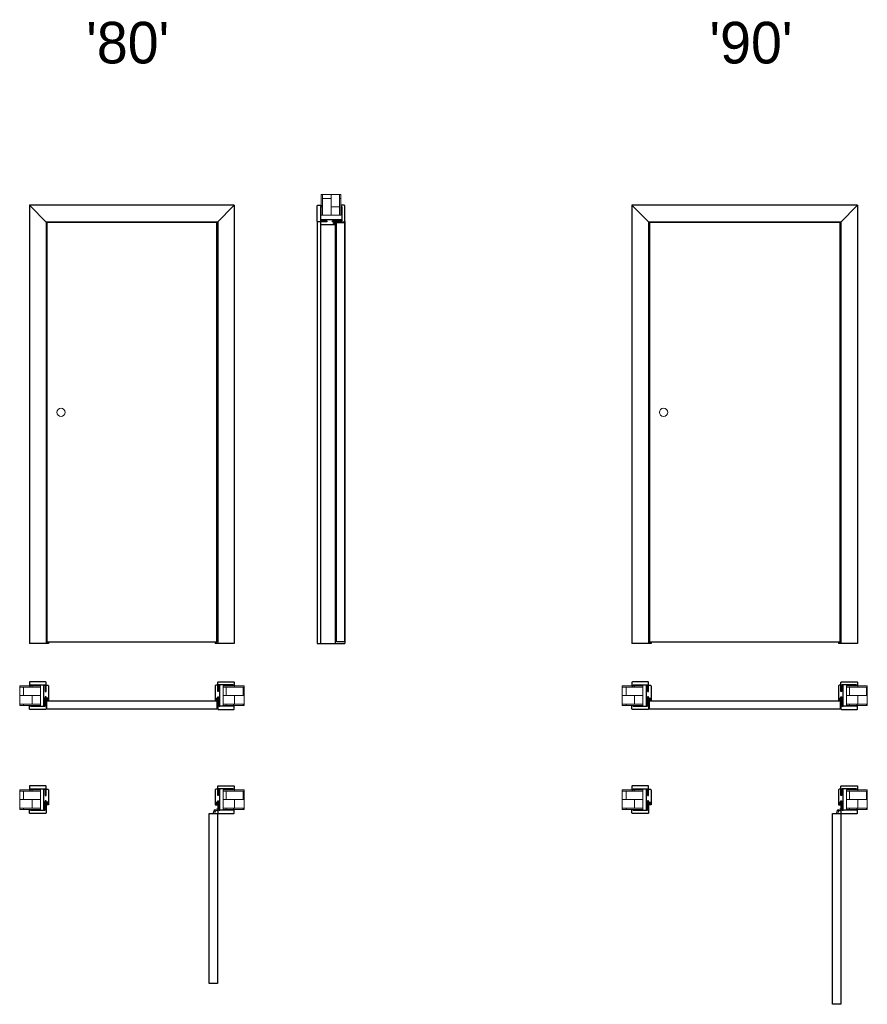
# Model space of a CAD drawing. Header units: millimetres. Extents: x -7516 to 7025, y -7461 to 3001.
# Tile 5 of 6: x -540 to 3540, y -1735 to 3001. Entities that reach past the tile are written whole.
import ezdxf

# ---------------------------------------------------------------- set-up
doc = ezdxf.new("R2010")
doc.units = ezdxf.units.MM
doc.header["$LTSCALE"] = 0.5
for name, color, linetype, lineweight in [('cienka', 7, 'Continuous', 13), ('główna', 7, 'Continuous', 25), ('wymiary', 7, 'Continuous', 13)]:
    doc.layers.add(name, color=color, linetype=linetype, lineweight=lineweight)
doc.styles.get("Standard").update_dxf_attribs({"font": 'arial.ttf'})
pattern_1 = [(0, (-440, -250.7), (0, 40.64), []), (90, (-440, -250.7), (-40.64, 40.64), [40.64, -40.64])]
pattern_2 = [(0, (-440, -750.7), (0, 40.64), []), (90, (-440, -750.7), (-40.64, 40.64), [40.64, -40.64])]

msp = doc.modelspace()

# ---------------------------------------------------------------- hatches: boundary and pattern name
at = {"layer": 'cienka'}
h = msp.add_hatch(dxfattribs=at)
h.set_pattern_fill('AR-B816', color=256, scale=0.2, angle=90)
h.set_pattern_definition([(90, (958.7, 2060), (-40.64, 2e-15), []), (180, (958.7, 2060), (-40.64, -40.64), [40.64, -40.64])])
h.paths.add_polyline_path([(1006.2, 2160), (1006.2, 2060), (911.2, 2060), (911.2, 2160)])
h = msp.add_hatch(color=256, dxfattribs=at)
h.dxf.hatch_style = 1
h.paths.add_polyline_path([(978.4, 2021.6), (978.4, 2020.6, 0.325014), (978.6, 2020.3), (979, 2020.1), (979, 2016), (983, 2016), (983, 2017.9, -0.165166), (983.7, 2019.2, 0.233182), (984.2, 2020), (984.2, 2027.5, 0.867797), (983.5, 2027.6), (981.7, 2022.4, -0.774953), (981.1, 2022.4), (979.9, 2026.8, -0.423904), (980.7, 2027.6, 0.979906), (980.7, 2028), (980.4, 2028, 0.157892), (980, 2027.9, -0.126306), (979, 2027.5), (979, 2024), (973.2, 2024, 0.414377), (972.5, 2023.3, 0.073964), (972.5, 2023, 0.160171), (975.4, 2020.2), (975.9, 2020.7, -0.189326), (973.5, 2022.9, -1.179661), (973.8, 2023), (973.8, 2022.9), (974.4, 2022.7, -0.09385), (977.3, 2020.2), (977.7, 2020.5, -0.092298), (976.5, 2022, -0.624355), (976.8, 2022.3), (978, 2022.1, -0.359392)])
h.paths.add_polyline_path([(979.9, 2023.6), (979.4, 2026.3), (980.6, 2022.2, 0.775078), (982.3, 2022.2), (983.1, 2024.4, 0.065722), (983.6, 2026.5, -1.252378), (983.9, 2026.4, 0.127045), (983.5, 2025), (983.5, 2020, -0.177048), (983.4, 2019.6, 0.075328), (982.5, 2018.6, -0.688866), (982.1, 2018.5, 0.132303), (981.8, 2019), (979.9, 2020.9)], flags=16)
h.paths.add_polyline_path([(979.9, 2020.1), (982.2, 2017.8), (982.2, 2016.8), (979.9, 2016.8)], flags=16)
h = msp.add_hatch(dxfattribs=at)
h.set_pattern_fill('AR-B816', color=256, scale=0.2)
h.set_pattern_definition(pattern_1)
h.paths.add_polyline_path([(-540, -298.2), (-440, -298.2), (-440, -203.2), (-540, -203.2)])
h = msp.add_hatch(dxfattribs=at)
h.set_pattern_fill('AR-B816', color=256, scale=0.2)
h.set_pattern_definition(pattern_1)
h.paths.add_polyline_path([(540, -298.2), (440, -298.2), (440, -203.2), (540, -203.2)])
h = msp.add_hatch(dxfattribs=at)
h.set_pattern_fill('AR-B816', color=256, scale=0.2)
h.set_pattern_definition([(0, (2460, -250.7), (0, 40.64), []), (90, (2460, -250.7), (-40.64, 40.64), [40.64, -40.64])])
h.paths.add_polyline_path([(2360, -298.2), (2460, -298.2), (2460, -203.2), (2360, -203.2)])
h = msp.add_hatch(dxfattribs=at)
h.set_pattern_fill('AR-B816', color=256, scale=0.2)
h.set_pattern_definition([(0, (2560, -250.7), (0, 40.64), []), (90, (2560, -250.7), (-40.64, 40.64), [40.64, -40.64])])
h.paths.add_polyline_path([(3540, -298.2), (3440, -298.2), (3440, -203.2), (3540, -203.2)])
h = msp.add_hatch(color=256, dxfattribs=at)
h.dxf.hatch_style = 1
h.paths.add_polyline_path([(-407.3, -268.8), (-407.1, -270, 1.393865), (-405.8, -270.5, -0.60272), (-405.3, -270.6), (-405.1, -271), (-401, -271), (-401, -275), (-402.9, -275, 0.165166), (-404.2, -275.7, -0.233182), (-405, -276.2), (-412.5, -276.2, -0.83504), (-412.6, -275.5), (-407.3, -273.7, 0.745218), (-407.4, -273.1), (-411.8, -271.9, 0.419418), (-412.6, -272.7, -1.009485), (-413, -272.7), (-413, -272.2, 0.150738), (-412.5, -271), (-409, -271), (-409, -265.3, -0.630775), (-407.8, -264.6, -0.151937), (-405.2, -267.4), (-405.7, -267.9, 0.188799), (-407.9, -265.5), (-407.7, -266.4, 0.09385), (-405.2, -269.3), (-405.5, -269.7, 0.092299), (-407, -268.5, 0.624925)])
h.paths.add_polyline_path([(-405.9, -271.9), (-404, -273.8, 0.112212), (-403.6, -274.1, -0.864372), (-403.6, -274.5, 0.067165), (-404.5, -275.3, -0.238784), (-405, -275.5), (-410, -275.5, 0.127045), (-411.4, -275.9, -1.252378), (-411.5, -275.6, 0.07005), (-409.3, -275.1), (-407.1, -274.3, 0.808837), (-407.4, -272.6), (-407.6, -272.5), (-411.2, -271.4), (-408.6, -271.9)], flags=16)
h.paths.add_polyline_path([(-405.1, -271.9), (-401.8, -271.9), (-401.8, -274.2), (-402.8, -274.2)], flags=16)
h = msp.add_hatch(color=256, dxfattribs=at)
h.dxf.hatch_style = 1
h.paths.add_polyline_path([(406.6, -270.4), (405.5, -270.4, 0.325014), (405.3, -270.6), (405.1, -271), (401, -271), (401, -275), (402.9, -275, -0.165166), (404.2, -275.7, 0.233182), (405, -276.2), (412.5, -276.2, 0.867797), (412.6, -275.5), (407.4, -273.7, -0.733325), (407.3, -273.2), (411.8, -271.9, -0.423904), (412.6, -272.7, 0.979906), (413, -272.7), (413, -272.4, 0.157892), (412.9, -272, -0.126306), (412.5, -271), (409, -271), (409, -265.2, 0.414377), (408.2, -264.5, 0.073964), (408, -264.5, 0.160171), (405.2, -267.4), (405.7, -267.9, -0.189326), (407.9, -265.5, -1.179661), (408, -265.8), (407.9, -265.8), (407.7, -266.4, -0.09385), (405.2, -269.3), (405.5, -269.7, -0.092298), (407, -268.5, -0.624355), (407.3, -268.8), (407.1, -270, -0.359392)])
h.paths.add_polyline_path([(408.6, -271.9), (411.2, -271.4), (407.2, -272.6, 0.775078), (407.2, -274.3), (409.4, -275.1, 0.065722), (411.5, -275.6, -1.252378), (411.4, -275.9, 0.127045), (410, -275.5), (405, -275.5, -0.177048), (404.6, -275.4, 0.075328), (403.6, -274.5, -0.688866), (403.5, -274.1, 0.132303), (404, -273.8), (405.9, -271.9)], flags=16)
h.paths.add_polyline_path([(405.1, -271.9), (402.8, -274.2), (401.8, -274.2), (401.8, -271.9)], flags=16)
h = msp.add_hatch(color=256, dxfattribs=at)
h.dxf.hatch_style = 1
h.paths.add_polyline_path([(2492.7, -268.8), (2492.9, -270, 1.393865), (2494.2, -270.5, -0.60272), (2494.7, -270.6), (2494.9, -271), (2499, -271), (2499, -275), (2497.1, -275, 0.165166), (2495.8, -275.7, -0.233182), (2495, -276.2), (2487.5, -276.2, -0.83504), (2487.4, -275.5), (2492.7, -273.7, 0.745218), (2492.6, -273.1), (2488.2, -271.9, 0.419418), (2487.4, -272.7, -1.009485), (2487, -272.7), (2487, -272.2, 0.150738), (2487.5, -271), (2491, -271), (2491, -265.3, -0.630775), (2492.2, -264.6, -0.151937), (2494.8, -267.4), (2494.3, -267.9, 0.188799), (2492.1, -265.5), (2492.3, -266.4, 0.09385), (2494.8, -269.3), (2494.5, -269.7, 0.092299), (2493, -268.5, 0.624925)])
h.paths.add_polyline_path([(2494.1, -271.9), (2496, -273.8, 0.112212), (2496.4, -274.1, -0.864372), (2496.4, -274.5, 0.067165), (2495.5, -275.3, -0.238784), (2495, -275.5), (2490, -275.5, 0.127045), (2488.6, -275.9, -1.252378), (2488.5, -275.6, 0.07005), (2490.7, -275.1), (2492.9, -274.3, 0.808837), (2492.6, -272.6), (2492.4, -272.5), (2488.8, -271.4), (2491.4, -271.9)], flags=16)
h.paths.add_polyline_path([(2494.9, -271.9), (2498.2, -271.9), (2498.2, -274.2), (2497.2, -274.2)], flags=16)
h = msp.add_hatch(color=256, dxfattribs=at)
h.dxf.hatch_style = 1
h.paths.add_polyline_path([(3406.6, -270.4), (3405.5, -270.4, 0.325014), (3405.3, -270.6), (3405.1, -271), (3401, -271), (3401, -275), (3402.9, -275, -0.165166), (3404.2, -275.7, 0.233182), (3405, -276.2), (3412.5, -276.2, 0.867797), (3412.6, -275.5), (3407.4, -273.7, -0.733325), (3407.3, -273.2), (3411.8, -271.9, -0.423904), (3412.6, -272.7, 0.979906), (3413, -272.7), (3413, -272.4, 0.157892), (3412.9, -272, -0.126306), (3412.5, -271), (3409, -271), (3409, -265.2, 0.414377), (3408.2, -264.5, 0.073964), (3408, -264.5, 0.160171), (3405.2, -267.4), (3405.7, -267.9, -0.189326), (3407.9, -265.5, -1.179661), (3408, -265.8), (3407.9, -265.8), (3407.7, -266.4, -0.09385), (3405.2, -269.3), (3405.5, -269.7, -0.092298), (3407, -268.5, -0.624355), (3407.3, -268.8), (3407.1, -270, -0.359392)])
h.paths.add_polyline_path([(3408.6, -271.9), (3411.2, -271.4), (3407.2, -272.6, 0.775078), (3407.2, -274.3), (3409.4, -275.1, 0.065722), (3411.5, -275.6, -1.252378), (3411.4, -275.9, 0.127045), (3410, -275.5), (3405, -275.5, -0.177048), (3404.6, -275.4, 0.075328), (3403.6, -274.5, -0.688866), (3403.5, -274.1, 0.132303), (3404, -273.8), (3405.9, -271.9)], flags=16)
h.paths.add_polyline_path([(3405.1, -271.9), (3402.8, -274.2), (3401.8, -274.2), (3401.8, -271.9)], flags=16)
h = msp.add_hatch(dxfattribs=at)
h.set_pattern_fill('AR-B816', color=256, scale=0.2)
h.set_pattern_definition(pattern_2)
h.paths.add_polyline_path([(-540, -798.2), (-440, -798.2), (-440, -703.2), (-540, -703.2)])
h = msp.add_hatch(dxfattribs=at)
h.set_pattern_fill('AR-B816', color=256, scale=0.2)
h.set_pattern_definition(pattern_2)
h.paths.add_polyline_path([(540, -798.2), (440, -798.2), (440, -703.2), (540, -703.2)])
h = msp.add_hatch(dxfattribs=at)
h.set_pattern_fill('AR-B816', color=256, scale=0.2)
h.set_pattern_definition([(0, (2460, -750.7), (0, 40.64), []), (90, (2460, -750.7), (-40.64, 40.64), [40.64, -40.64])])
h.paths.add_polyline_path([(2360, -798.2), (2460, -798.2), (2460, -703.2), (2360, -703.2)])
h = msp.add_hatch(dxfattribs=at)
h.set_pattern_fill('AR-B816', color=256, scale=0.2)
h.set_pattern_definition([(0, (2560, -750.7), (0, 40.64), []), (90, (2560, -750.7), (-40.64, 40.64), [40.64, -40.64])])
h.paths.add_polyline_path([(3540, -798.2), (3440, -798.2), (3440, -703.2), (3540, -703.2)])
h = msp.add_hatch(color=256, dxfattribs=at)
h.dxf.hatch_style = 1
h.paths.add_polyline_path([(-407.3, -768.8), (-407.1, -770, 1.393865), (-405.8, -770.5, -0.60272), (-405.3, -770.6), (-405.1, -771), (-401, -771), (-401, -775), (-402.9, -775, 0.165166), (-404.2, -775.7, -0.233182), (-405, -776.2), (-412.5, -776.2, -0.83504), (-412.6, -775.5), (-407.3, -773.7, 0.745218), (-407.4, -773.1), (-411.8, -771.9, 0.419418), (-412.6, -772.7, -1.009485), (-413, -772.7), (-413, -772.2, 0.150738), (-412.5, -771), (-409, -771), (-409, -765.3, -0.630775), (-407.8, -764.6, -0.151937), (-405.2, -767.4), (-405.7, -767.9, 0.188799), (-407.9, -765.5), (-407.7, -766.4, 0.09385), (-405.2, -769.3), (-405.5, -769.7, 0.092299), (-407, -768.5, 0.624925)])
h.paths.add_polyline_path([(-405.9, -771.9), (-404, -773.8, 0.112212), (-403.6, -774.1, -0.864372), (-403.6, -774.5, 0.067165), (-404.5, -775.3, -0.238784), (-405, -775.5), (-410, -775.5, 0.127045), (-411.4, -775.9, -1.252378), (-411.5, -775.6, 0.07005), (-409.3, -775.1), (-407.1, -774.3, 0.808837), (-407.4, -772.6), (-407.6, -772.5), (-411.2, -771.4), (-408.6, -771.9)], flags=16)
h.paths.add_polyline_path([(-405.1, -771.9), (-401.8, -771.9), (-401.8, -774.2), (-402.8, -774.2)], flags=16)
h = msp.add_hatch(color=256, dxfattribs=at)
h.dxf.hatch_style = 1
h.paths.add_polyline_path([(406.6, -770.4), (405.5, -770.4, 0.325014), (405.3, -770.6), (405.1, -771), (401, -771), (401, -775), (402.9, -775, -0.165166), (404.2, -775.7, 0.233182), (405, -776.2), (412.5, -776.2, 0.867797), (412.6, -775.5), (407.4, -773.7, -0.733325), (407.3, -773.2), (411.8, -771.9, -0.423904), (412.6, -772.7, 0.979906), (413, -772.7), (413, -772.4, 0.157892), (412.9, -772, -0.126306), (412.5, -771), (409, -771), (409, -765.2, 0.414377), (408.2, -764.5, 0.073964), (408, -764.5, 0.160171), (405.2, -767.4), (405.7, -767.9, -0.189326), (407.9, -765.5, -1.179661), (408, -765.8), (407.9, -765.8), (407.7, -766.4, -0.09385), (405.2, -769.3), (405.5, -769.7, -0.092298), (407, -768.5, -0.624355), (407.3, -768.8), (407.1, -770, -0.359392)])
h.paths.add_polyline_path([(408.6, -771.9), (411.2, -771.4), (407.2, -772.6, 0.775078), (407.2, -774.3), (409.4, -775.1, 0.065722), (411.5, -775.6, -1.252378), (411.4, -775.9, 0.127045), (410, -775.5), (405, -775.5, -0.177048), (404.6, -775.4, 0.075328), (403.6, -774.5, -0.688866), (403.5, -774.1, 0.132303), (404, -773.8), (405.9, -771.9)], flags=16)
h.paths.add_polyline_path([(405.1, -771.9), (402.8, -774.2), (401.8, -774.2), (401.8, -771.9)], flags=16)
h = msp.add_hatch(color=256, dxfattribs=at)
h.dxf.hatch_style = 1
h.paths.add_polyline_path([(2492.7, -768.8), (2492.9, -770, 1.393865), (2494.2, -770.5, -0.60272), (2494.7, -770.6), (2494.9, -771), (2499, -771), (2499, -775), (2497.1, -775, 0.165166), (2495.8, -775.7, -0.233182), (2495, -776.2), (2487.5, -776.2, -0.83504), (2487.4, -775.5), (2492.7, -773.7, 0.745218), (2492.6, -773.1), (2488.2, -771.9, 0.419418), (2487.4, -772.7, -1.009485), (2487, -772.7), (2487, -772.2, 0.150738), (2487.5, -771), (2491, -771), (2491, -765.3, -0.630775), (2492.2, -764.6, -0.151937), (2494.8, -767.4), (2494.3, -767.9, 0.188799), (2492.1, -765.5), (2492.3, -766.4, 0.09385), (2494.8, -769.3), (2494.5, -769.7, 0.092299), (2493, -768.5, 0.624925)])
h.paths.add_polyline_path([(2494.1, -771.9), (2496, -773.8, 0.112212), (2496.4, -774.1, -0.864372), (2496.4, -774.5, 0.067165), (2495.5, -775.3, -0.238784), (2495, -775.5), (2490, -775.5, 0.127045), (2488.6, -775.9, -1.252378), (2488.5, -775.6, 0.07005), (2490.7, -775.1), (2492.9, -774.3, 0.808837), (2492.6, -772.6), (2492.4, -772.5), (2488.8, -771.4), (2491.4, -771.9)], flags=16)
h.paths.add_polyline_path([(2494.9, -771.9), (2498.2, -771.9), (2498.2, -774.2), (2497.2, -774.2)], flags=16)
h = msp.add_hatch(color=256, dxfattribs=at)
h.dxf.hatch_style = 1
h.paths.add_polyline_path([(3406.6, -770.4), (3405.5, -770.4, 0.325014), (3405.3, -770.6), (3405.1, -771), (3401, -771), (3401, -775), (3402.9, -775, -0.165166), (3404.2, -775.7, 0.233182), (3405, -776.2), (3412.5, -776.2, 0.867797), (3412.6, -775.5), (3407.4, -773.7, -0.733325), (3407.3, -773.2), (3411.8, -771.9, -0.423904), (3412.6, -772.7, 0.979906), (3413, -772.7), (3413, -772.4, 0.157892), (3412.9, -772, -0.126306), (3412.5, -771), (3409, -771), (3409, -765.2, 0.414377), (3408.2, -764.5, 0.073964), (3408, -764.5, 0.160171), (3405.2, -767.4), (3405.7, -767.9, -0.189326), (3407.9, -765.5, -1.179661), (3408, -765.8), (3407.9, -765.8), (3407.7, -766.4, -0.09385), (3405.2, -769.3), (3405.5, -769.7, -0.092298), (3407, -768.5, -0.624355), (3407.3, -768.8), (3407.1, -770, -0.359392)])
h.paths.add_polyline_path([(3408.6, -771.9), (3411.2, -771.4), (3407.2, -772.6, 0.775078), (3407.2, -774.3), (3409.4, -775.1, 0.065722), (3411.5, -775.6, -1.252378), (3411.4, -775.9, 0.127045), (3410, -775.5), (3405, -775.5, -0.177048), (3404.6, -775.4, 0.075328), (3403.6, -774.5, -0.688866), (3403.5, -774.1, 0.132303), (3404, -773.8), (3405.9, -771.9)], flags=16)
h.paths.add_polyline_path([(3405.1, -771.9), (3402.8, -774.2), (3401.8, -774.2), (3401.8, -771.9)], flags=16)

# ---------------------------------------------------------------- linework, layer by layer
for points in [[(979, 2027.5), (979, 2024), (973.2, 2024, 0.414377), (972.5, 2023.3, 0.073964), (972.5, 2023, 0.160171), (975.4, 2020.2), (975.9, 2020.7, -0.189326), (973.5, 2022.9, -1.179661), (973.8, 2023), (973.8, 2022.9), (974.4, 2022.7, -0.09385), (977.3, 2020.2), (977.7, 2020.5, -0.092299), (976.5, 2022, -0.624306), (976.8, 2022.3), (978, 2022.1, -0.359392), (978.4, 2021.6), (978.4, 2020.6, 0.324495), (978.6, 2020.3), (979, 2020.1), (979, 2016), (983, 2016), (983, 2017.9, -0.165166), (983.7, 2019.2, 0.233182), (984.2, 2020), (984.2, 2027.5, 0.867797), (983.5, 2027.6), (981.7, 2022.4, -0.774953), (981.1, 2022.4), (979.9, 2026.8, -0.423904), (980.7, 2027.6, 0.979527), (980.7, 2028), (980.4, 2028, 0.157892), (980, 2027.9, -0.126306), (979, 2027.5)], [(979.4, 2026.3), (979.9, 2023.6), (979.9, 2020.9), (981.8, 2019, -0.132303), (982.1, 2018.5, 0.688866), (982.5, 2018.6, -0.077159), (982.5, 2018.6, -0.075328), (983.4, 2019.6, 0.176759), (983.5, 2020), (983.5, 2025, -0.127045), (983.9, 2026.4, 1.225279), (983.6, 2026.5, -0.065963), (983.1, 2024.4), (982.3, 2022.2, -0.775078), (980.6, 2022.2)], [(-412.5, -271), (-409, -271), (-409, -265.2, -0.414377), (-408.2, -264.5, -0.073964), (-408, -264.5, -0.160171), (-405.2, -267.4), (-405.7, -267.9, 0.189326), (-407.9, -265.5, 1.179661), (-408, -265.8), (-407.9, -265.8), (-407.7, -266.4, 0.09385), (-405.2, -269.3), (-405.5, -269.7, 0.092299), (-407, -268.5, 0.624306), (-407.3, -268.8), (-407.1, -270, 0.359392), (-406.6, -270.4), (-405.5, -270.4, -0.324495), (-405.3, -270.6), (-405.1, -271), (-401, -271), (-401, -275), (-402.9, -275, 0.165166), (-404.2, -275.7, -0.233182), (-405, -276.2), (-412.5, -276.2, -0.867797), (-412.6, -275.5), (-407.4, -273.7, 0.774953), (-407.4, -273.1), (-411.8, -271.9, 0.423904), (-412.6, -272.7, -0.979527), (-413, -272.7), (-413, -272.4, -0.157892), (-412.9, -272, 0.126306), (-412.5, -271)], [(-411.2, -271.4), (-408.6, -271.9), (-405.9, -271.9), (-404, -273.8, 0.132303), (-403.5, -274.1, -0.688866), (-403.6, -274.5, 0.077159), (-403.6, -274.5, 0.075328), (-404.6, -275.4, -0.176759), (-405, -275.5), (-410, -275.5, 0.127045), (-411.4, -275.9, -1.225279), (-411.5, -275.6, 0.065963), (-409.4, -275.1), (-407.2, -274.3, 0.775078), (-407.2, -272.6)], [(412.5, -271), (409, -271), (409, -265.2, 0.414377), (408.2, -264.5, 0.073964), (408, -264.5, 0.160171), (405.2, -267.4), (405.7, -267.9, -0.189326), (407.9, -265.5, -1.179661), (408, -265.8), (407.9, -265.8), (407.7, -266.4, -0.09385), (405.2, -269.3), (405.5, -269.7, -0.092299), (407, -268.5, -0.624306), (407.3, -268.8), (407.1, -270, -0.359392), (406.6, -270.4), (405.5, -270.4, 0.324495), (405.3, -270.6), (405.1, -271), (401, -271), (401, -275), (402.9, -275, -0.165166), (404.2, -275.7, 0.233182), (405, -276.2), (412.5, -276.2, 0.867797), (412.6, -275.5), (407.4, -273.7, -0.774953), (407.4, -273.1), (411.8, -271.9, -0.423904), (412.6, -272.7, 0.979527), (413, -272.7), (413, -272.4, 0.157892), (412.9, -272, -0.126306), (412.5, -271)], [(411.2, -271.4), (408.6, -271.9), (405.9, -271.9), (404, -273.8, -0.132303), (403.5, -274.1, 0.688866), (403.6, -274.5, -0.077159), (403.6, -274.5, -0.075328), (404.6, -275.4, 0.176759), (405, -275.5), (410, -275.5, -0.127045), (411.4, -275.9, 1.225279), (411.5, -275.6, -0.065963), (409.4, -275.1), (407.2, -274.3, -0.775078), (407.2, -272.6)], [(2487.5, -271), (2491, -271), (2491, -265.2, -0.414377), (2491.8, -264.5, -0.073964), (2492, -264.5, -0.160171), (2494.8, -267.4), (2494.3, -267.9, 0.189326), (2492.1, -265.5, 1.179661), (2492, -265.8), (2492.1, -265.8), (2492.3, -266.4, 0.09385), (2494.8, -269.3), (2494.5, -269.7, 0.092299), (2493, -268.5, 0.624306), (2492.7, -268.8), (2492.9, -270, 0.359392), (2493.4, -270.4), (2494.5, -270.4, -0.324495), (2494.7, -270.6), (2494.9, -271), (2499, -271), (2499, -275), (2497.1, -275, 0.165166), (2495.8, -275.7, -0.233182), (2495, -276.2), (2487.5, -276.2, -0.867797), (2487.4, -275.5), (2492.6, -273.7, 0.774953), (2492.6, -273.1), (2488.2, -271.9, 0.423904), (2487.4, -272.7, -0.979527), (2487, -272.7), (2487, -272.4, -0.157892), (2487.1, -272, 0.126306), (2487.5, -271)], [(2488.8, -271.4), (2491.4, -271.9), (2494.1, -271.9), (2496, -273.8, 0.132303), (2496.5, -274.1, -0.688866), (2496.4, -274.5, 0.077159), (2496.4, -274.5, 0.075328), (2495.4, -275.4, -0.176759), (2495, -275.5), (2490, -275.5, 0.127045), (2488.6, -275.9, -1.225279), (2488.5, -275.6, 0.065963), (2490.6, -275.1), (2492.8, -274.3, 0.775078), (2492.8, -272.6)], [(3412.5, -271), (3409, -271), (3409, -265.2, 0.414377), (3408.2, -264.5, 0.073964), (3408, -264.5, 0.160171), (3405.2, -267.4), (3405.7, -267.9, -0.189326), (3407.9, -265.5, -1.179661), (3408, -265.8), (3407.9, -265.8), (3407.7, -266.4, -0.09385), (3405.2, -269.3), (3405.5, -269.7, -0.092299), (3407, -268.5, -0.624306), (3407.3, -268.8), (3407.1, -270, -0.359392), (3406.6, -270.4), (3405.5, -270.4, 0.324495), (3405.3, -270.6), (3405.1, -271), (3401, -271), (3401, -275), (3402.9, -275, -0.165166), (3404.2, -275.7, 0.233182), (3405, -276.2), (3412.5, -276.2, 0.867797), (3412.6, -275.5), (3407.4, -273.7, -0.774953), (3407.4, -273.1), (3411.8, -271.9, -0.423904), (3412.6, -272.7, 0.979527), (3413, -272.7), (3413, -272.4, 0.157892), (3412.9, -272, -0.126306), (3412.5, -271)], [(3411.2, -271.4), (3408.6, -271.9), (3405.9, -271.9), (3404, -273.8, -0.132303), (3403.5, -274.1, 0.688866), (3403.6, -274.5, -0.077159), (3403.6, -274.5, -0.075328), (3404.6, -275.4, 0.176759), (3405, -275.5), (3410, -275.5, -0.127045), (3411.4, -275.9, 1.225279), (3411.5, -275.6, -0.065963), (3409.4, -275.1), (3407.2, -274.3, -0.775078), (3407.2, -272.6)], [(-412.5, -771), (-409, -771), (-409, -765.2, -0.414377), (-408.2, -764.5, -0.073964), (-408, -764.5, -0.160171), (-405.2, -767.4), (-405.7, -767.9, 0.189326), (-407.9, -765.5, 1.179661), (-408, -765.8), (-407.9, -765.8), (-407.7, -766.4, 0.09385), (-405.2, -769.3), (-405.5, -769.7, 0.092299), (-407, -768.5, 0.624306), (-407.3, -768.8), (-407.1, -770, 0.359392), (-406.6, -770.4), (-405.5, -770.4, -0.324495), (-405.3, -770.6), (-405.1, -771), (-401, -771), (-401, -775), (-402.9, -775, 0.165166), (-404.2, -775.7, -0.233182), (-405, -776.2), (-412.5, -776.2, -0.867797), (-412.6, -775.5), (-407.4, -773.7, 0.774953), (-407.4, -773.1), (-411.8, -771.9, 0.423904), (-412.6, -772.7, -0.979527), (-413, -772.7), (-413, -772.4, -0.157892), (-412.9, -772, 0.126306), (-412.5, -771)], [(-411.2, -771.4), (-408.6, -771.9), (-405.9, -771.9), (-404, -773.8, 0.132303), (-403.5, -774.1, -0.688866), (-403.6, -774.5, 0.077159), (-403.6, -774.5, 0.075328), (-404.6, -775.4, -0.176759), (-405, -775.5), (-410, -775.5, 0.127045), (-411.4, -775.9, -1.225279), (-411.5, -775.6, 0.065963), (-409.4, -775.1), (-407.2, -774.3, 0.775078), (-407.2, -772.6)], [(412.5, -771), (409, -771), (409, -765.2, 0.414377), (408.2, -764.5, 0.073964), (408, -764.5, 0.160171), (405.2, -767.4), (405.7, -767.9, -0.189326), (407.9, -765.5, -1.179661), (408, -765.8), (407.9, -765.8), (407.7, -766.4, -0.09385), (405.2, -769.3), (405.5, -769.7, -0.092299), (407, -768.5, -0.624306), (407.3, -768.8), (407.1, -770, -0.359392), (406.6, -770.4), (405.5, -770.4, 0.324495), (405.3, -770.6), (405.1, -771), (401, -771), (401, -775), (402.9, -775, -0.165166), (404.2, -775.7, 0.233182), (405, -776.2), (412.5, -776.2, 0.867797), (412.6, -775.5), (407.4, -773.7, -0.774953), (407.4, -773.1), (411.8, -771.9, -0.423904), (412.6, -772.7, 0.979527), (413, -772.7), (413, -772.4, 0.157892), (412.9, -772, -0.126306), (412.5, -771)], [(411.2, -771.4), (408.6, -771.9), (405.9, -771.9), (404, -773.8, -0.132303), (403.5, -774.1, 0.688866), (403.6, -774.5, -0.077159), (403.6, -774.5, -0.075328), (404.6, -775.4, 0.176759), (405, -775.5), (410, -775.5, -0.127045), (411.4, -775.9, 1.225279), (411.5, -775.6, -0.065963), (409.4, -775.1), (407.2, -774.3, -0.775078), (407.2, -772.6)], [(2487.5, -771), (2491, -771), (2491, -765.2, -0.414377), (2491.8, -764.5, -0.073964), (2492, -764.5, -0.160171), (2494.8, -767.4), (2494.3, -767.9, 0.189326), (2492.1, -765.5, 1.179661), (2492, -765.8), (2492.1, -765.8), (2492.3, -766.4, 0.09385), (2494.8, -769.3), (2494.5, -769.7, 0.092299), (2493, -768.5, 0.624306), (2492.7, -768.8), (2492.9, -770, 0.359392), (2493.4, -770.4), (2494.5, -770.4, -0.324495), (2494.7, -770.6), (2494.9, -771), (2499, -771), (2499, -775), (2497.1, -775, 0.165166), (2495.8, -775.7, -0.233182), (2495, -776.2), (2487.5, -776.2, -0.867797), (2487.4, -775.5), (2492.6, -773.7, 0.774953), (2492.6, -773.1), (2488.2, -771.9, 0.423904), (2487.4, -772.7, -0.979527), (2487, -772.7), (2487, -772.4, -0.157892), (2487.1, -772, 0.126306), (2487.5, -771)], [(2488.8, -771.4), (2491.4, -771.9), (2494.1, -771.9), (2496, -773.8, 0.132303), (2496.5, -774.1, -0.688866), (2496.4, -774.5, 0.077159), (2496.4, -774.5, 0.075328), (2495.4, -775.4, -0.176759), (2495, -775.5), (2490, -775.5, 0.127045), (2488.6, -775.9, -1.225279), (2488.5, -775.6, 0.065963), (2490.6, -775.1), (2492.8, -774.3, 0.775078), (2492.8, -772.6)], [(3412.5, -771), (3409, -771), (3409, -765.2, 0.414377), (3408.2, -764.5, 0.073964), (3408, -764.5, 0.160171), (3405.2, -767.4), (3405.7, -767.9, -0.189326), (3407.9, -765.5, -1.179661), (3408, -765.8), (3407.9, -765.8), (3407.7, -766.4, -0.09385), (3405.2, -769.3), (3405.5, -769.7, -0.092299), (3407, -768.5, -0.624306), (3407.3, -768.8), (3407.1, -770, -0.359392), (3406.6, -770.4), (3405.5, -770.4, 0.324495), (3405.3, -770.6), (3405.1, -771), (3401, -771), (3401, -775), (3402.9, -775, -0.165166), (3404.2, -775.7, 0.233182), (3405, -776.2), (3412.5, -776.2, 0.867797), (3412.6, -775.5), (3407.4, -773.7, -0.774953), (3407.4, -773.1), (3411.8, -771.9, -0.423904), (3412.6, -772.7, 0.979527), (3413, -772.7), (3413, -772.4, 0.157892), (3412.9, -772, -0.126306), (3412.5, -771)], [(3411.2, -771.4), (3408.6, -771.9), (3405.9, -771.9), (3404, -773.8, -0.132303), (3403.5, -774.1, 0.688866), (3403.6, -774.5, -0.077159), (3403.6, -774.5, -0.075328), (3404.6, -775.4, 0.176759), (3405, -775.5), (3410, -775.5, -0.127045), (3411.4, -775.9, 1.225279), (3411.5, -775.6, -0.065963), (3409.4, -775.1), (3407.2, -774.3, -0.775078), (3407.2, -772.6)]]:
    msp.add_lwpolyline(points, format="xyb", close=True)
for points in [[(979.9, 2020.1), (979.9, 2016.8), (982.2, 2016.8), (982.2, 2017.8)], [(-405.1, -271.9), (-401.8, -271.9), (-401.8, -274.2), (-402.8, -274.2)], [(405.1, -271.9), (401.8, -271.9), (401.8, -274.2), (402.8, -274.2)], [(2494.9, -271.9), (2498.2, -271.9), (2498.2, -274.2), (2497.2, -274.2)], [(3405.1, -271.9), (3401.8, -271.9), (3401.8, -274.2), (3402.8, -274.2)], [(-405.1, -771.9), (-401.8, -771.9), (-401.8, -774.2), (-402.8, -774.2)], [(405.1, -771.9), (401.8, -771.9), (401.8, -774.2), (402.8, -774.2)], [(2494.9, -771.9), (2498.2, -771.9), (2498.2, -774.2), (2497.2, -774.2)], [(3405.1, -771.9), (3401.8, -771.9), (3401.8, -774.2), (3402.8, -774.2)]]:
    msp.add_lwpolyline(points, close=True)
for points in [[(1006.2, 2160), (1006.2, 2060), (911.2, 2060), (911.2, 2160)], [(-540, -298.2), (-440, -298.2), (-440, -203.2), (-540, -203.2)], [(540, -298.2), (440, -298.2), (440, -203.2), (540, -203.2)], [(2360, -298.2), (2460, -298.2), (2460, -203.2), (2360, -203.2)], [(3540, -298.2), (3440, -298.2), (3440, -203.2), (3540, -203.2)], [(-540, -798.2), (-440, -798.2), (-440, -703.2), (-540, -703.2)], [(540, -798.2), (440, -798.2), (440, -703.2), (540, -703.2)], [(2360, -798.2), (2460, -798.2), (2460, -703.2), (2360, -703.2)], [(3540, -798.2), (3440, -798.2), (3440, -703.2), (3540, -703.2)]]:
    msp.add_lwpolyline(points, close=True, dxfattribs=at)
for points in [[(389.4, -817.2), (395.7, -802.2)], [(3389.4, -817.2), (3395.7, -802.2)]]:
    msp.add_lwpolyline(points, dxfattribs=at)
for points in [[(413, -793.6), (398.1, -799.8, 0.235469), (395.5, -802.9), (393.1, -812.2, 0.198912), (393.8, -816.7), (394.1, -817.2)], [(402.2, -817.2), (400.3, -815.8, -0.300966), (399.3, -813.2), (400.4, -809, -0.26513), (401.1, -808.3, 0.291127), (404.3, -804.7, -0.201318), (404.7, -804), (413, -798)], [(413, -806.3), (411.6, -804.4, 0.300966), (409, -803.5), (404.8, -804.6, 0.26513), (404.1, -805.3)], [(3413, -793.6), (3398.1, -799.8, 0.235469), (3395.5, -802.9), (3393.1, -812.2, 0.198912), (3393.8, -816.7), (3394.1, -817.2)], [(3402.2, -817.2), (3400.3, -815.8, -0.300966), (3399.3, -813.2), (3400.4, -809, -0.26513), (3401.1, -808.3, 0.291127), (3404.3, -804.7, -0.201318), (3404.7, -804), (3413, -798)], [(3413, -806.3), (3411.6, -804.4, 0.300966), (3409, -803.5), (3404.8, -804.6, 0.26513), (3404.1, -805.3)]]:
    msp.add_lwpolyline(points, format="xyb", dxfattribs=at)
for centre in [(399.8, -804), (3399.8, -804)]:
    msp.add_circle(centre, 2.21, dxfattribs=at)
at = {"layer": 'główna'}
for p, q in [((-493, 2108), (-493, 0)), ((493, 2108), (-493, 2108)), ((-409, 2024), (-493, 2108)), ((493, 2108), (409, 2024)), ((493, 2108), (493, 0)), ((2407, 2108), (2407, 0)), ((3493, 2108), (2407, 2108)), ((2491, 2024), (2407, 2108)), ((3493, 2108), (3409, 2024)), ((3493, 2108), (3493, 0)), ((-413, 2028), (-413, 0)), ((-413, 2028), (413, 2028)), ((413, 2028), (413, 0)), ((892.2, 2031.2), (892.2, 0)), ((908, 2021.2), (908, 0)), ((979, 2016), (979, 0)), ((1025.2, 2031.2), (1025.2, 0)), ((2487, 2028), (2487, 0)), ((2487, 2028), (3413, 2028)), ((3413, 2028), (3413, 0)), ((-401, 8), (-401, 0)), ((401, 8), (401, 0)), ((2499, 8), (2499, 0)), ((3401, 8), (3401, 0)), ((-401, 0), (-493, 0)), ((493, 0), (401, 0)), ((892.2, 0), (1025.2, 0)), ((2499, 0), (2407, 0)), ((3493, 0), (3401, 0))]:
    msp.add_line(p, q, dxfattribs=at)
for points in [[(911.2, 2108), (911.2, 2102.8), (907.4, 2102.8), (907.4, 2032.3), (936.2, 2032.3), (936.2, 2031), (933.2, 2028), (895.4, 2028, -0.414214), (892.2, 2031.2), (892.2, 2104.8, -0.414214), (895.4, 2108)], [(1006.2, 2108), (1006.2, 2102.8), (1010, 2102.8), (1010, 2032.3), (967.2, 2032.3), (967.2, 2031), (970.2, 2028), (1022, 2028, 0.414214), (1025.2, 2031.2), (1025.2, 2104.8, 0.414214), (1022, 2108)], [(908, 2038.2), (908, 2034.7), (910.2, 2032.5), (939.2, 2032.5), (939.2, 2028), (908, 2028), (908, 2021.2, 0.414214), (913.2, 2016), (979, 2016), (979, 2020), (971, 2020), (971, 2024), (979, 2024), (979, 2028), (965, 2028), (965, 2032.5), (1008, 2032.5), (1010, 2034.5), (1010, 2038.2), (908.2, 2038.2)], [(-493, -203.2), (-487.8, -203.2), (-487.8, -199.4), (-417.3, -199.4), (-417.3, -228.2), (-416, -228.2), (-413, -225.2), (-413, -187.4, 0.414214), (-416.2, -184.2), (-489.8, -184.2, 0.414214), (-493, -187.4)], [(493, -203.2), (487.8, -203.2), (487.8, -199.4), (417.3, -199.4), (417.3, -228.2), (416, -228.2), (413, -225.2), (413, -187.4, -0.414214), (416.2, -184.2), (489.8, -184.2, -0.414214), (493, -187.4)], [(2407, -203.2), (2412.2, -203.2), (2412.2, -199.4), (2482.7, -199.4), (2482.7, -228.2), (2484, -228.2), (2487, -225.2), (2487, -187.4, 0.414214), (2483.8, -184.2), (2410.2, -184.2, 0.414214), (2407, -187.4)], [(3493, -203.2), (3487.8, -203.2), (3487.8, -199.4), (3417.3, -199.4), (3417.3, -228.2), (3416, -228.2), (3413, -225.2), (3413, -187.4, -0.414214), (3416.2, -184.2), (3489.8, -184.2, -0.414214), (3493, -187.4)], [(-423.2, -200), (-419.7, -200), (-417.5, -202.2), (-417.5, -231.2), (-413, -231.2), (-413, -200), (-406.2, -200, -0.414214), (-401, -205.2), (-401, -271), (-405, -271), (-405, -263), (-409, -263), (-409, -271), (-413, -271), (-413, -257), (-417.5, -257), (-417.5, -300), (-419.5, -302), (-423.2, -302), (-423.2, -200.2)], [(423.2, -200), (419.7, -200), (417.5, -202.2), (417.5, -231.2), (413, -231.2), (413, -200), (406.2, -200, 0.414214), (401, -205.2), (401, -271), (405, -271), (405, -263), (409, -263), (409, -271), (413, -271), (413, -257), (417.5, -257), (417.5, -300), (419.5, -302), (423.2, -302), (423.2, -200.2)], [(2476.8, -200), (2480.3, -200), (2482.5, -202.2), (2482.5, -231.2), (2487, -231.2), (2487, -200), (2493.8, -200, -0.414214), (2499, -205.2), (2499, -271), (2495, -271), (2495, -263), (2491, -263), (2491, -271), (2487, -271), (2487, -257), (2482.5, -257), (2482.5, -300), (2480.5, -302), (2476.8, -302), (2476.8, -200.2)], [(3423.2, -200), (3419.7, -200), (3417.5, -202.2), (3417.5, -231.2), (3413, -231.2), (3413, -200), (3406.2, -200, 0.414214), (3401, -205.2), (3401, -271), (3405, -271), (3405, -263), (3409, -263), (3409, -271), (3413, -271), (3413, -257), (3417.5, -257), (3417.5, -300), (3419.5, -302), (3423.2, -302), (3423.2, -200.2)], [(-493, -298.2), (-487.8, -298.2), (-487.8, -302), (-417.3, -302), (-417.3, -259.2), (-416, -259.2), (-413, -262.2), (-413, -314, -0.414214), (-416.2, -317.2), (-489.8, -317.2, -0.414214), (-493, -314)], [(493, -298.2), (487.8, -298.2), (487.8, -302), (417.3, -302), (417.3, -259.2), (416, -259.2), (413, -262.2), (413, -314, 0.414214), (416.2, -317.2), (489.8, -317.2, 0.414214), (493, -314)], [(2407, -298.2), (2412.2, -298.2), (2412.2, -302), (2482.7, -302), (2482.7, -259.2), (2484, -259.2), (2487, -262.2), (2487, -314, -0.414214), (2483.8, -317.2), (2410.2, -317.2, -0.414214), (2407, -314)], [(3493, -298.2), (3487.8, -298.2), (3487.8, -302), (3417.3, -302), (3417.3, -259.2), (3416, -259.2), (3413, -262.2), (3413, -314, 0.414214), (3416.2, -317.2), (3489.8, -317.2, 0.414214), (3493, -314)], [(-493, -703.2), (-487.8, -703.2), (-487.8, -699.4), (-417.3, -699.4), (-417.3, -728.2), (-416, -728.2), (-413, -725.2), (-413, -687.4, 0.414214), (-416.2, -684.2), (-489.8, -684.2, 0.414214), (-493, -687.4)], [(-423.2, -700), (-419.7, -700), (-417.5, -702.2), (-417.5, -731.2), (-413, -731.2), (-413, -700), (-406.2, -700, -0.414214), (-401, -705.2), (-401, -771), (-405, -771), (-405, -763), (-409, -763), (-409, -771), (-413, -771), (-413, -757), (-417.5, -757), (-417.5, -800), (-419.5, -802), (-423.2, -802), (-423.2, -700.2)], [(423.2, -700), (419.7, -700), (417.5, -702.2), (417.5, -731.2), (413, -731.2), (413, -700), (406.2, -700, 0.414214), (401, -705.2), (401, -771), (405, -771), (405, -763), (409, -763), (409, -771), (413, -771), (413, -757), (417.5, -757), (417.5, -800), (419.5, -802), (423.2, -802), (423.2, -700.2)], [(493, -703.2), (487.8, -703.2), (487.8, -699.4), (417.3, -699.4), (417.3, -728.2), (416, -728.2), (413, -725.2), (413, -687.4, -0.414214), (416.2, -684.2), (489.8, -684.2, -0.414214), (493, -687.4)], [(2407, -703.2), (2412.2, -703.2), (2412.2, -699.4), (2482.7, -699.4), (2482.7, -728.2), (2484, -728.2), (2487, -725.2), (2487, -687.4, 0.414214), (2483.8, -684.2), (2410.2, -684.2, 0.414214), (2407, -687.4)], [(2476.8, -700), (2480.3, -700), (2482.5, -702.2), (2482.5, -731.2), (2487, -731.2), (2487, -700), (2493.8, -700, -0.414214), (2499, -705.2), (2499, -771), (2495, -771), (2495, -763), (2491, -763), (2491, -771), (2487, -771), (2487, -757), (2482.5, -757), (2482.5, -800), (2480.5, -802), (2476.8, -802), (2476.8, -700.2)], [(3423.2, -700), (3419.7, -700), (3417.5, -702.2), (3417.5, -731.2), (3413, -731.2), (3413, -700), (3406.2, -700, 0.414214), (3401, -705.2), (3401, -771), (3405, -771), (3405, -763), (3409, -763), (3409, -771), (3413, -771), (3413, -757), (3417.5, -757), (3417.5, -800), (3419.5, -802), (3423.2, -802), (3423.2, -700.2)], [(3493, -703.2), (3487.8, -703.2), (3487.8, -699.4), (3417.3, -699.4), (3417.3, -728.2), (3416, -728.2), (3413, -725.2), (3413, -687.4, -0.414214), (3416.2, -684.2), (3489.8, -684.2, -0.414214), (3493, -687.4)], [(-493, -798.2), (-487.8, -798.2), (-487.8, -802), (-417.3, -802), (-417.3, -759.2), (-416, -759.2), (-413, -762.2), (-413, -814, -0.414214), (-416.2, -817.2), (-489.8, -817.2, -0.414214), (-493, -814)], [(493, -798.2), (487.8, -798.2), (487.8, -802), (417.3, -802), (417.3, -759.2), (416, -759.2), (413, -762.2), (413, -814, 0.414214), (416.2, -817.2), (489.8, -817.2, 0.414214), (493, -814)], [(2407, -798.2), (2412.2, -798.2), (2412.2, -802), (2482.7, -802), (2482.7, -759.2), (2484, -759.2), (2487, -762.2), (2487, -814, -0.414214), (2483.8, -817.2), (2410.2, -817.2, -0.414214), (2407, -814)], [(3493, -798.2), (3487.8, -798.2), (3487.8, -802), (3417.3, -802), (3417.3, -759.2), (3416, -759.2), (3413, -762.2), (3413, -814, 0.414214), (3416.2, -817.2), (3489.8, -817.2, 0.414214), (3493, -814)]]:
    msp.add_lwpolyline(points, format="xyb", close=True, dxfattribs=at)
for points in [[(-409, 8), (409, 8), (409, 2025), (-409, 2025)], [(2491, 8), (3409, 8), (3409, 2025), (2491, 2025)], [(-409, -276.2), (409, -276.2), (409, -316.2), (-409, -316.2)], [(2491, -276.2), (3409, -276.2), (3409, -316.2), (2491, -316.2)], [(371.8, -1635.2), (371.8, -817.2), (411.8, -817.2), (411.8, -1635.2)], [(3371.8, -1735.2), (3371.8, -817.2), (3411.8, -817.2), (3411.8, -1735.2)]]:
    msp.add_lwpolyline(points, close=True, dxfattribs=at)
msp.add_lwpolyline([(1024.2, 2025), (1024.2, 8), (984.2, 8), (984.2, 2025), (1024.2, 2025)], dxfattribs=at)
at = {"layer": 'wymiary', "color": 30, "true_color": 0xf26722}
msp.add_line((-401, -771), (-401, -775), dxfattribs=at)
at = {"layer": 'wymiary'}
for centre in [(-341, 1112, 0), (2559, 1112, 0)]:
    msp.add_circle(centre, 20, dxfattribs=at)

# ---------------------------------------------------------------- texts
at = {"layer": 'wymiary', "char_height": 200, "attachment_point": 1}
for s, insert in [("{\\fMontserrat|b0|i0|c0|p2;'80'}", (-219.8, 2990.2)), ("{\\fMontserrat|b0|i0|c0|p2;'90'}", (2780.2, 2990.2))]:
    msp.add_mtext_dynamic_manual_height_columns(s, width=529.029, gutter_width=10, heights=[0], dxfattribs=dict(at, insert=insert))

doc.saveas('drawing.dxf')
